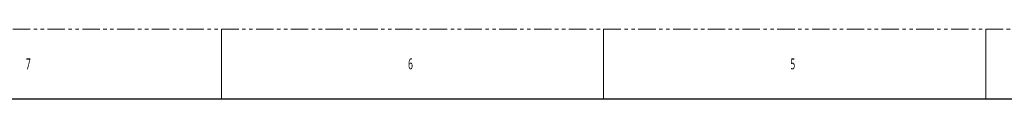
# Model space of a CAD drawing. Header units: millimetres. Extents: x 0 to 1118, y 0 to 864.
# Tile 32 of 69: x 206 to 566, y 838 to 864. Entities that reach past the tile are written whole.
import ezdxf

# ---------------------------------------------------------------- set-up
doc = ezdxf.new("R2010")
doc.units = ezdxf.units.MM
doc.linetypes.add('PHANTOM', pattern=[12.7, 6.35, -1.27, 1.27, -1.27, 1.27, -1.27])
doc.styles.add('SLDTEXTSTYLE1', font='meiryo.ttc', dxfattribs={"width": 0.6})

msp = doc.modelspace()

# ---------------------------------------------------------------- linework, layer by layer
at = {"color": 7, "linetype": 'PHANTOM', "lineweight": 0}
msp.add_line((0, 863.6), (1117.6, 863.6), dxfattribs=at)
at = {"color": 7, "linetype": 'Continuous', "lineweight": 0}
for p, q in [((279.4, 863.6), (279.4, 838.2)), ((419.1, 863.6), (419.1, 838.2)), ((558.8, 863.6), (558.8, 838.2))]:
    msp.add_line(p, q, dxfattribs=at)
at = {"color": 7, "linetype": 'Continuous', "lineweight": 30}
msp.add_line((12.7, 838.2), (1104.9, 838.2), dxfattribs=at)

# ---------------------------------------------------------------- texts
at = {"color": 7, "linetype": 'Continuous', "lineweight": 0, "char_height": 3.9688, "attachment_point": 1, "style": 'SLDTEXTSTYLE1'}
for s, insert in [('7', (207.9625, 852.9292)), ('6', (347.6625, 852.9292)), ('5', (487.3625, 852.9292))]:
    msp.add_mtext(s, dxfattribs=dict(at, insert=insert))

doc.saveas('drawing.dxf')
